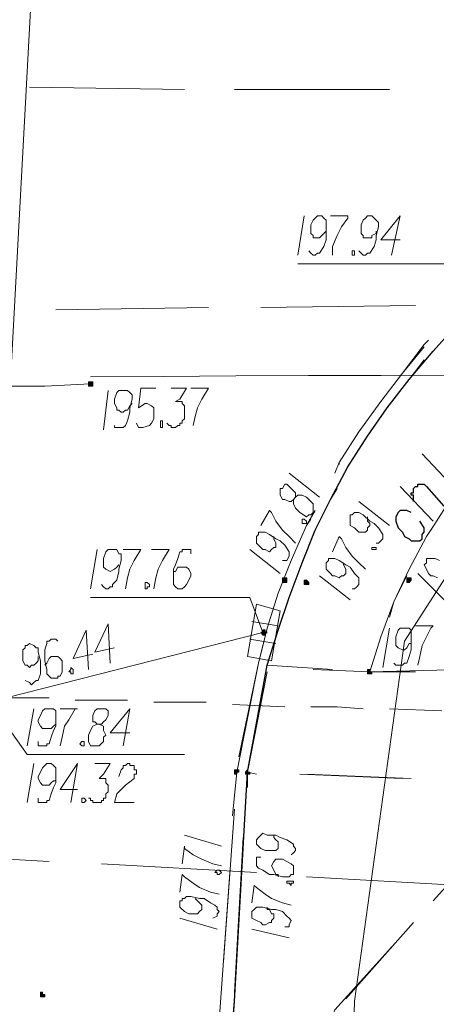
# Model space of a CAD drawing. Header units: metres. Extents: x 7431553 to 7432401, y 5544342 to 5544539.
# Tile 58 of 180: x 7432087 to 7432095, y 5544491 to 5544510. Entities that reach past the tile are written whole.
import ezdxf

# ---------------------------------------------------------------- set-up
doc = ezdxf.new("R2010")
doc.units = ezdxf.units.M
doc.header["$MEASUREMENT"] = 0
doc.layers.add('BG-PR90-PB-PZT-PZT01_2026_04_14$0$MAPA DCP', color=7, linetype='Continuous', lineweight=0)
doc.layers.add('PRIMETECH_XREF', color=7, linetype='Continuous', lineweight=5)

# ---------------------------------------------------------------- blocks, each defined once
blk = doc.blocks.new('BG-PR90-PB-PZT-PZT01_2026_04_14$0$Naddrwiną2025_v2klauzulap')
at = {"layer": 'BG-PR90-PB-PZT-PZT01_2026_04_14$0$MAPA DCP', "linetype": 'Continuous', "lineweight": 0, "transparency": 33554559}
for color, points in [(256, [(7431663.318, 5544508.764), (7431663.318, 5544508.764), (7431663.318, 5544508.764), (7431663.361, 5544508.764), (7431663.361, 5544508.764), (7431663.361, 5544508.764), (7431663.361, 5544508.806), (7431663.361, 5544508.806), (7431663.361, 5544508.806), (7431663.361, 5544508.806), (7431663.318, 5544508.848), (7431663.318, 5544508.848), (7431663.318, 5544508.848), (7431663.318, 5544508.848), (7431663.276, 5544508.848), (7431663.276, 5544508.806), (7431663.276, 5544508.806), (7431663.276, 5544508.806), (7431663.276, 5544508.806), (7431663.276, 5544508.764), (7431663.276, 5544508.764), (7431663.276, 5544508.764), (7431663.276, 5544508.764)]), (256, [(7431665.096, 5544508.002), (7431665.139, 5544508.002), (7431665.139, 5544508.002), (7431665.139, 5544508.002), (7431665.139, 5544508.002), (7431665.139, 5544508.002), (7431665.139, 5544508.044), (7431665.139, 5544508.044), (7431665.139, 5544508.044), (7431665.139, 5544508.044), (7431665.139, 5544508.086), (7431665.139, 5544508.086), (7431665.096, 5544508.086), (7431665.096, 5544508.086), (7431665.096, 5544508.086), (7431665.096, 5544508.044), (7431665.054, 5544508.044), (7431665.054, 5544508.044), (7431665.054, 5544508.044), (7431665.054, 5544508.002), (7431665.054, 5544508.002)]), (256, [(7431663.361, 5544506.774), (7431663.403, 5544506.774), (7431663.403, 5544506.774), (7431663.403, 5544506.774), (7431663.403, 5544506.774), (7431663.403, 5544506.816), (7431663.403, 5544506.816), (7431663.403, 5544506.816), (7431663.403, 5544506.816), (7431663.403, 5544506.859), (7431663.403, 5544506.859), (7431663.403, 5544506.859), (7431663.361, 5544506.859), (7431663.361, 5544506.859), (7431663.361, 5544506.859), (7431663.361, 5544506.859), (7431663.318, 5544506.816), (7431663.318, 5544506.816), (7431663.318, 5544506.816), (7431663.318, 5544506.816), (7431663.318, 5544506.774)]), (256, [(7431663.318, 5544506.351), (7431663.318, 5544506.351), (7431663.361, 5544506.351), (7431663.361, 5544506.351), (7431663.361, 5544506.351), (7431663.361, 5544506.393), (7431663.361, 5544506.393), (7431663.361, 5544506.393), (7431663.361, 5544506.393), (7431663.361, 5544506.435), (7431663.361, 5544506.435), (7431663.318, 5544506.435), (7431663.318, 5544506.435), (7431663.318, 5544506.435), (7431663.318, 5544506.435), (7431663.276, 5544506.435), (7431663.276, 5544506.393), (7431663.276, 5544506.393), (7431663.276, 5544506.393), (7431663.276, 5544506.393), (7431663.276, 5544506.351), (7431663.276, 5544506.351)]), (256, [(7431667.044, 5544505.631), (7431667.086, 5544505.631), (7431667.086, 5544505.631), (7431667.086, 5544505.631), (7431667.086, 5544505.631), (7431667.086, 5544505.673), (7431667.086, 5544505.673), (7431667.086, 5544505.673), (7431667.086, 5544505.673), (7431667.086, 5544505.716), (7431667.086, 5544505.716), (7431667.086, 5544505.716), (7431667.044, 5544505.716), (7431667.044, 5544505.716), (7431667.044, 5544505.716), (7431667.044, 5544505.716), (7431667.044, 5544505.673), (7431667.001, 5544505.673), (7431667.001, 5544505.673), (7431667.001, 5544505.673)]), (256, [(7431667.044, 5544505.419), (7431667.044, 5544505.419), (7431667.044, 5544505.419), (7431667.044, 5544505.419), (7431667.086, 5544505.419), (7431667.086, 5544505.419), (7431667.086, 5544505.462), (7431667.086, 5544505.462), (7431667.086, 5544505.462), (7431667.044, 5544505.462), (7431667.044, 5544505.504), (7431667.044, 5544505.504), (7431667.044, 5544505.504), (7431667.001, 5544505.504), (7431667.001, 5544505.504), (7431667.001, 5544505.462), (7431667.001, 5544505.462), (7431667.001, 5544505.462), (7431667.001, 5544505.462), (7431667.001, 5544505.419), (7431667.001, 5544505.419), (7431667.001, 5544505.419), (7431667.001, 5544505.419), (7431667.001, 5544505.419), (7431667.001, 5544505.419)]), (5, [(7431659.508, 5544502.583), (7431659.508, 5544502.583), (7431659.551, 5544502.583), (7431659.551, 5544502.583), (7431659.551, 5544502.625), (7431659.551, 5544502.625), (7431659.551, 5544502.625), (7431659.551, 5544502.625), (7431659.551, 5544502.668), (7431659.551, 5544502.668), (7431659.551, 5544502.668), (7431659.508, 5544502.668), (7431659.508, 5544502.668), (7431659.508, 5544502.668), (7431659.508, 5544502.668), (7431659.466, 5544502.668), (7431659.466, 5544502.668), (7431659.466, 5544502.625), (7431659.466, 5544502.625), (7431659.466, 5544502.625), (7431659.466, 5544502.625), (7431659.466, 5544502.583)]), (256, [(7431671.362, 5544501.652), (7431671.404, 5544501.652), (7431671.404, 5544501.652), (7431671.404, 5544501.652), (7431671.404, 5544501.652), (7431671.404, 5544501.652), (7431671.404, 5544501.694), (7431671.404, 5544501.694), (7431671.404, 5544501.694), (7431671.404, 5544501.694), (7431671.404, 5544501.736), (7431671.404, 5544501.736), (7431671.362, 5544501.736), (7431671.362, 5544501.736), (7431671.362, 5544501.736), (7431671.362, 5544501.694), (7431671.319, 5544501.694), (7431671.319, 5544501.694), (7431671.319, 5544501.694), (7431671.319, 5544501.652), (7431671.319, 5544501.652)])]:
    blk.add_hatch(color=color, dxfattribs=at).paths.add_polyline_path(points)
at = {"layer": 'BG-PR90-PB-PZT-PZT01_2026_04_14$0$MAPA DCP', "linetype": 'Continuous', "lineweight": 0, "true_color": 0x9a3300, "transparency": 33554559}
blk.add_hatch(color=24, dxfattribs=at).paths.add_polyline_path([(7431664.334, 5544505.927), (7431664.334, 5544505.927), (7431664.377, 5544505.97), (7431664.377, 5544505.97), (7431664.377, 5544505.97), (7431664.377, 5544505.97), (7431664.377, 5544505.97), (7431664.377, 5544506.012), (7431664.377, 5544506.012), (7431664.377, 5544506.012), (7431664.377, 5544506.012), (7431664.334, 5544506.012), (7431664.334, 5544506.054), (7431664.334, 5544506.012), (7431664.334, 5544506.012), (7431664.292, 5544506.012), (7431664.292, 5544506.012), (7431664.292, 5544506.012), (7431664.292, 5544505.97), (7431664.292, 5544505.97), (7431664.292, 5544505.97), (7431664.292, 5544505.97), (7431664.334, 5544505.97)])
at = {"layer": 'BG-PR90-PB-PZT-PZT01_2026_04_14$0$MAPA DCP', "linetype": 'Continuous', "lineweight": 25, "transparency": 33554687}
for points in [[(7431673.521, 5544505.25), (7431671.489, 5544505.419), (7431667.044, 5544505.673), (7431664.969, 5544506.054), (7431664.292, 5544506.266), (7431663.657, 5544506.478), (7431662.98, 5544506.732), (7431662.345, 5544506.986), (7431661.752, 5544507.282), (7431661.117, 5544507.621), (7431660.524, 5544508.002), (7431659.974, 5544508.383), (7431659.424, 5544508.806), (7431658.873, 5544509.272), (7431658.365, 5544509.737)], [(7431661.54, 5544509.695), (7431660.863, 5544509.06)], [(7431661.794, 5544508.891), (7431661.667, 5544508.891), (7431661.667, 5544508.848), (7431661.625, 5544508.848), (7431661.625, 5544508.891), (7431661.583, 5544508.891), (7431661.54, 5544508.891), (7431661.498, 5544508.933), (7431661.498, 5544508.975), (7431661.456, 5544508.975), (7431661.456, 5544509.018), (7431661.456, 5544509.06), (7431661.456, 5544509.102), (7431661.498, 5544509.145), (7431661.879, 5544509.483)], [(7431662.175, 5544509.272), (7431661.498, 5544508.637)], [(7431662.006, 5544508.848), (7431661.964, 5544508.764), (7431661.964, 5544508.637), (7431662.006, 5544508.594), (7431662.091, 5544508.552), (7431662.175, 5544508.552), (7431662.302, 5544508.594), (7431662.387, 5544508.679), (7431662.472, 5544508.721), (7431662.514, 5544508.806), (7431662.556, 5544508.848), (7431662.556, 5544508.933), (7431662.556, 5544509.018), (7431662.514, 5544509.06), (7431662.429, 5544509.06), (7431662.387, 5544509.102), (7431662.302, 5544509.102), (7431662.175, 5544509.018)]]:
    blk.add_lwpolyline(points, dxfattribs=at)
at = {"layer": 'BG-PR90-PB-PZT-PZT01_2026_04_14$0$MAPA DCP', "color": 1, "linetype": 'Continuous', "lineweight": 18, "transparency": 33554687}
for points in [[(7431770.083, 5544497.757), (7431763.902, 5544498.815), (7431752.811, 5544501.186), (7431737.063, 5544503.726), (7431734.989, 5544503.726), (7431705.313, 5544505.673), (7431674.537, 5544507.663), (7431671.489, 5544507.748), (7431664.504, 5544508.721), (7431660.482, 5544511.304), (7431658.831, 5544513.039), (7431657.053, 5544516.849), (7431656.249, 5544521.04), (7431658.196, 5544542.588), (7431658.873, 5544545.975), (7431662.98, 5544562.612), (7431663.276, 5544568.157), (7431664.334, 5544568.115)], [(7431658.027, 5544505.927), (7431657.984, 5544508.933)], [(7431658.069, 5544501.948), (7431658.027, 5544504.911)]]:
    blk.add_lwpolyline(points, dxfattribs=at)
at = {"layer": 'BG-PR90-PB-PZT-PZT01_2026_04_14$0$MAPA DCP', "color": 5, "linetype": 'Continuous', "lineweight": 18, "transparency": 33554687}
for points in [[(7431659.381, 5544514.055), (7431657.18, 5544509.737), (7431657.18, 5544506.647)], [(7431659.508, 5544502.625), (7431659.551, 5544501.736), (7431659.551, 5544498.815)]]:
    blk.add_lwpolyline(points, dxfattribs=at)
at = {"layer": 'BG-PR90-PB-PZT-PZT01_2026_04_14$0$MAPA DCP', "linetype": 'Continuous', "lineweight": 18, "transparency": 33554687}
for points in [[(7431668.864, 5544511.05), (7431669.076, 5544509.695), (7431669.541, 5544509.272)], [(7431662.345, 5544509.229), (7431661.879, 5544509.526), (7431661.244, 5544509.907), (7431660.694, 5544510.33)], [(7431664.969, 5544508.086), (7431665.096, 5544508.044), (7431665.054, 5544509.864)], [(7431661.286, 5544507.536), (7431661.117, 5544507.621), (7431660.524, 5544508.002), (7431659.974, 5544508.383), (7431659.424, 5544508.806), (7431658.873, 5544509.272), (7431658.831, 5544509.314)], [(7431662.218, 5544509.314), (7431662.472, 5544509.145), (7431663.107, 5544508.806), (7431663.742, 5544508.51), (7431664.038, 5544508.425)], [(7431658.662, 5544509.187), (7431658.746, 5544509.102), (7431659.297, 5544508.679), (7431659.847, 5544508.256), (7431660.44, 5544507.832), (7431661.032, 5544507.451), (7431661.075, 5544507.451)], [(7431661.244, 5544507.367), (7431661.032, 5544507.451), (7431660.44, 5544507.832), (7431659.847, 5544508.256), (7431659.297, 5544508.679), (7431658.789, 5544509.102)], [(7431659.043, 5544509.102), (7431659.424, 5544508.806), (7431659.974, 5544508.383), (7431660.524, 5544508.002), (7431660.651, 5544507.917)], [(7431665.054, 5544506.943), (7431665.096, 5544508.044), (7431665.096, 5544508.933)], [(7431671.446, 5544507.578), (7431669.965, 5544508.891)], [(7431665.096, 5544508.044), (7431664.419, 5544508.256), (7431663.742, 5544508.51), (7431663.234, 5544508.764)], [(7431667.171, 5544508.848), (7431667.086, 5544506.816)], [(7431667.086, 5544506.689), (7431667.171, 5544508.679)], [(7431670.303, 5544508.594), (7431671.658, 5544507.367), (7431671.785, 5544507.324)], [(7431653.793, 5544508.425), (7431653.793, 5544505.419)], [(7431661.54, 5544507.409), (7431661.752, 5544507.282), (7431662.345, 5544506.986), (7431662.98, 5544506.732), (7431663.318, 5544506.605)], [(7431664.292, 5544506.266), (7431664.969, 5544506.054), (7431665.054, 5544507.324)], [(7431661.964, 5544506.986), (7431662.26, 5544506.816), (7431662.937, 5544506.52), (7431663.572, 5544506.266), (7431664.25, 5544506.054), (7431664.758, 5544505.927)], [(7431667.34, 5544505.673), (7431667.044, 5544505.673), (7431664.969, 5544506.054), (7431664.292, 5544506.266), (7431663.657, 5544506.478), (7431662.98, 5544506.732), (7431662.345, 5544506.986), (7431662.175, 5544507.07)], [(7431666.747, 5544505.504), (7431664.927, 5544505.885), (7431664.25, 5544506.054), (7431663.572, 5544506.266), (7431662.937, 5544506.52), (7431662.26, 5544506.816), (7431662.133, 5544506.901)], [(7431667.044, 5544505.673), (7431665.096, 5544506.054)], [(7431664.927, 5544505.885), (7431667.044, 5544505.462), (7431667.89, 5544505.377)], [(7431667.086, 5544505.843), (7431667.044, 5544505.673)], [(7431669.033, 5544505.546), (7431667.044, 5544505.673), (7431667.044, 5544505.716)], [(7431671.319, 5544505.419), (7431668.314, 5544505.589)], [(7431672.039, 5544505.377), (7431671.489, 5544505.419), (7431670.007, 5544505.504)], [(7431670.727, 5544505.208), (7431667.763, 5544505.419)], [(7431668.906, 5544505.335), (7431671.87, 5544505.123)], [(7431653.793, 5544504.446), (7431653.751, 5544501.44)]]:
    blk.add_lwpolyline(points, dxfattribs=at)
at = {"layer": 'BG-PR90-PB-PZT-PZT01_2026_04_14$0$MAPA DCP', "linetype": 'Continuous', "lineweight": 9, "transparency": 33554687}
for points in [[(7431662.937, 5544509.399), (7431662.895, 5544509.314), (7431662.895, 5544509.272), (7431662.895, 5544509.229), (7431662.895, 5544509.187), (7431662.895, 5544509.145), (7431662.98, 5544509.145), (7431663.022, 5544509.102), (7431663.107, 5544509.145), (7431663.191, 5544509.187), (7431663.234, 5544509.229), (7431663.234, 5544509.272), (7431663.276, 5544509.356)], [(7431663.191, 5544508.975), (7431663.742, 5544509.526)], [(7431664.207, 5544508.933), (7431664.207, 5544509.272), (7431664.25, 5544509.229), (7431664.419, 5544509.145), (7431664.588, 5544509.06), (7431664.8, 5544509.018), (7431664.969, 5544508.975)], [(7431664.927, 5544508.51), (7431664.969, 5544508.552), (7431664.969, 5544508.679), (7431664.927, 5544508.721), (7431664.927, 5544508.764), (7431664.8, 5544508.806), (7431664.673, 5544508.848), (7431664.588, 5544508.848), (7431664.419, 5544508.848), (7431664.334, 5544508.848), (7431664.292, 5544508.848), (7431664.25, 5544508.806), (7431664.25, 5544508.764), (7431664.25, 5544508.679), (7431664.25, 5544508.637), (7431664.292, 5544508.594), (7431664.419, 5544508.552), (7431664.461, 5544508.552), (7431664.504, 5544508.552), (7431664.588, 5544508.552), (7431664.631, 5544508.594), (7431664.673, 5544508.679), (7431664.673, 5544508.721), (7431664.631, 5544508.764), (7431664.546, 5544508.806), (7431664.546, 5544508.848), (7431664.504, 5544508.848)], [(7431661.794, 5544507.832), (7431662.26, 5544508.425)], [(7431664.25, 5544508.425), (7431665.012, 5544508.298)], [(7431662.599, 5544508.171), (7431662.599, 5544508.213), (7431662.556, 5544508.256), (7431662.514, 5544508.298), (7431662.472, 5544508.298), (7431662.429, 5544508.298), (7431662.302, 5544508.213), (7431662.218, 5544508.129), (7431662.175, 5544508.044), (7431662.048, 5544507.917), (7431662.006, 5544507.832), (7431662.006, 5544507.79), (7431662.006, 5544507.748), (7431662.048, 5544507.705), (7431662.048, 5544507.663), (7431662.091, 5544507.663), (7431662.133, 5544507.663), (7431662.175, 5544507.663), (7431662.26, 5544507.663), (7431662.302, 5544507.748), (7431662.345, 5544507.79), (7431662.387, 5544507.832), (7431662.387, 5544507.917), (7431662.387, 5544507.959), (7431662.345, 5544508.002), (7431662.302, 5544508.002), (7431662.26, 5544508.044), (7431662.218, 5544508.044), (7431662.175, 5544508.002), (7431662.133, 5544508.002), (7431662.091, 5544508.002)], [(7431662.768, 5544507.324), (7431662.472, 5544507.451), (7431662.514, 5544507.494), (7431662.683, 5544507.578), (7431662.853, 5544507.705), (7431662.98, 5544507.832), (7431663.107, 5544507.959)], [(7431663.488, 5544507.705), (7431663.488, 5544507.748), (7431663.445, 5544507.79), (7431663.403, 5544507.832), (7431663.361, 5544507.832), (7431663.318, 5544507.832), (7431663.276, 5544507.832), (7431663.191, 5544507.748), (7431663.064, 5544507.663), (7431663.022, 5544507.578), (7431662.937, 5544507.451), (7431662.895, 5544507.367), (7431662.895, 5544507.324), (7431662.895, 5544507.282), (7431662.895, 5544507.24), (7431662.937, 5544507.24), (7431662.98, 5544507.197), (7431663.022, 5544507.197), (7431663.064, 5544507.197), (7431663.107, 5544507.197), (7431663.191, 5544507.282), (7431663.234, 5544507.324), (7431663.234, 5544507.367), (7431663.276, 5544507.451), (7431663.234, 5544507.494), (7431663.234, 5544507.536), (7431663.191, 5544507.578), (7431663.149, 5544507.578), (7431663.107, 5544507.578), (7431663.022, 5544507.536), (7431662.98, 5544507.536)], [(7431663.234, 5544507.07), (7431663.699, 5544507.663)], [(7431661.244, 5544506.478), (7431661.71, 5544507.07)], [(7431661.752, 5544506.562), (7431661.71, 5544506.605), (7431661.625, 5544506.605), (7431661.583, 5544506.562), (7431661.498, 5544506.478), (7431661.456, 5544506.435), (7431661.456, 5544506.393), (7431661.54, 5544506.351), (7431661.54, 5544506.308), (7431661.625, 5544506.308), (7431661.667, 5544506.308), (7431661.752, 5544506.351), (7431661.752, 5544506.393), (7431661.794, 5544506.478), (7431661.794, 5544506.52), (7431661.752, 5544506.562), (7431661.837, 5544506.562), (7431661.921, 5544506.605), (7431662.006, 5544506.689), (7431662.091, 5544506.816), (7431662.048, 5544506.859), (7431662.048, 5544506.901), (7431662.006, 5544506.943), (7431661.921, 5544506.943), (7431661.837, 5544506.943), (7431661.752, 5544506.859), (7431661.71, 5544506.816), (7431661.667, 5544506.732), (7431661.667, 5544506.647), (7431661.71, 5544506.605)], [(7431662.26, 5544505.927), (7431661.964, 5544506.097), (7431662.006, 5544506.139), (7431662.175, 5544506.224), (7431662.345, 5544506.351), (7431662.472, 5544506.478), (7431662.599, 5544506.605)], [(7431668.652, 5544506.52), (7431668.61, 5544506.562), (7431668.568, 5544506.605), (7431668.525, 5544506.605), (7431668.483, 5544506.562), (7431668.441, 5544506.562), (7431668.356, 5544506.435), (7431668.314, 5544506.308), (7431668.271, 5544506.224), (7431668.271, 5544506.054), (7431668.229, 5544505.97), (7431668.271, 5544505.927), (7431668.314, 5544505.885), (7431668.356, 5544505.843), (7431668.398, 5544505.843), (7431668.441, 5544505.843), (7431668.483, 5544505.885), (7431668.525, 5544505.927), (7431668.568, 5544506.012), (7431668.568, 5544506.054), (7431668.568, 5544506.097), (7431668.568, 5544506.181), (7431668.568, 5544506.224), (7431668.525, 5544506.266), (7431668.483, 5544506.266), (7431668.441, 5544506.266), (7431668.398, 5544506.266), (7431668.356, 5544506.224), (7431668.314, 5544506.181), (7431668.271, 5544506.181), (7431668.271, 5544506.139)], [(7431662.937, 5544506.351), (7431662.937, 5544506.435), (7431662.853, 5544506.478), (7431662.768, 5544506.478), (7431662.641, 5544506.393), (7431662.556, 5544506.308), (7431662.514, 5544506.224), (7431662.429, 5544506.097), (7431662.387, 5544506.012), (7431662.387, 5544505.97), (7431662.387, 5544505.927), (7431662.387, 5544505.885), (7431662.429, 5544505.885), (7431662.472, 5544505.843), (7431662.514, 5544505.843), (7431662.556, 5544505.843), (7431662.599, 5544505.843), (7431662.683, 5544505.927), (7431662.726, 5544505.97), (7431662.726, 5544506.012), (7431662.768, 5544506.097), (7431662.726, 5544506.139), (7431662.683, 5544506.181), (7431662.683, 5544506.224), (7431662.599, 5544506.224), (7431662.514, 5544506.181), (7431662.472, 5544506.181)], [(7431668.695, 5544505.927), (7431668.695, 5544505.843), (7431668.864, 5544505.843), (7431668.906, 5544505.885), (7431668.949, 5544505.97), (7431669.033, 5544506.097), (7431669.033, 5544506.181), (7431669.076, 5544506.351), (7431669.076, 5544506.435), (7431669.076, 5544506.478), (7431669.033, 5544506.52), (7431669.033, 5544506.562), (7431668.991, 5544506.562), (7431668.906, 5544506.562), (7431668.864, 5544506.562), (7431668.822, 5544506.52), (7431668.779, 5544506.435), (7431668.737, 5544506.351), (7431668.737, 5544506.308), (7431668.737, 5544506.224), (7431668.779, 5544506.181), (7431668.864, 5544506.139), (7431668.949, 5544506.181), (7431669.033, 5544506.224), (7431669.033, 5544506.266), (7431669.076, 5544506.266)], [(7431669.584, 5544505.758), (7431669.245, 5544505.8), (7431669.287, 5544505.843), (7431669.414, 5544506.012), (7431669.499, 5544506.139), (7431669.584, 5544506.351), (7431669.626, 5544506.52)], [(7431670.049, 5544506.393), (7431670.049, 5544506.478), (7431670.007, 5544506.478), (7431669.922, 5544506.52), (7431669.88, 5544506.478), (7431669.838, 5544506.435), (7431669.753, 5544506.351), (7431669.711, 5544506.224), (7431669.711, 5544506.139), (7431669.668, 5544505.97), (7431669.668, 5544505.885), (7431669.668, 5544505.843), (7431669.711, 5544505.8), (7431669.753, 5544505.758), (7431669.795, 5544505.758), (7431669.838, 5544505.758), (7431669.88, 5544505.758), (7431669.922, 5544505.843), (7431669.965, 5544505.927), (7431670.007, 5544505.97), (7431670.007, 5544506.012), (7431669.965, 5544506.097), (7431669.965, 5544506.139), (7431669.922, 5544506.139), (7431669.88, 5544506.181), (7431669.838, 5544506.181), (7431669.795, 5544506.181), (7431669.795, 5544506.139), (7431669.711, 5544506.097), (7431669.711, 5544506.054), (7431669.668, 5544506.054)], [(7431670.092, 5544505.758), (7431670.261, 5544506.478)], [(7431662.726, 5544505.716), (7431663.191, 5544506.308)], [(7431668.271, 5544504.446), (7431668.483, 5544505.165)], [(7431668.822, 5544504.403), (7431668.483, 5544504.446), (7431668.525, 5544504.446), (7431668.652, 5544504.615), (7431668.737, 5544504.784), (7431668.822, 5544504.996), (7431668.864, 5544505.165)], [(7431669.372, 5544504.361), (7431669.033, 5544504.403), (7431669.076, 5544504.446), (7431669.203, 5544504.615), (7431669.287, 5544504.742), (7431669.372, 5544504.954), (7431669.414, 5544505.123)], [(7431669.88, 5544504.996), (7431669.838, 5544505.081), (7431669.795, 5544505.081), (7431669.753, 5544505.123), (7431669.711, 5544505.081), (7431669.668, 5544505.081), (7431669.626, 5544505.038), (7431669.584, 5544504.954), (7431669.499, 5544504.827), (7431669.499, 5544504.742), (7431669.457, 5544504.573), (7431669.457, 5544504.488), (7431669.499, 5544504.446), (7431669.499, 5544504.403), (7431669.541, 5544504.403), (7431669.541, 5544504.361), (7431669.626, 5544504.361), (7431669.668, 5544504.361), (7431669.753, 5544504.446), (7431669.795, 5544504.53), (7431669.795, 5544504.573), (7431669.795, 5544504.615), (7431669.795, 5544504.7), (7431669.753, 5544504.742), (7431669.711, 5544504.784), (7431669.668, 5544504.784), (7431669.626, 5544504.784), (7431669.584, 5544504.742), (7431669.541, 5544504.7), (7431669.499, 5544504.657)], [(7431669.88, 5544504.361), (7431670.092, 5544505.081)]]:
    blk.add_lwpolyline(points, dxfattribs=at)
at = {"layer": 'BG-PR90-PB-PZT-PZT01_2026_04_14$0$MAPA DCP', "color": 30, "linetype": 'Continuous', "lineweight": 18, "true_color": 0xff6500, "transparency": 33554687}
for points in [[(7431669.076, 5544506.816), (7431669.245, 5544509.822)], [(7431668.822, 5544502.837), (7431668.991, 5544505.843)], [(7431668.61, 5544498.815), (7431668.779, 5544501.821)]]:
    blk.add_lwpolyline(points, dxfattribs=at)
at = {"layer": 'BG-PR90-PB-PZT-PZT01_2026_04_14$0$MAPA DCP', "color": 4, "linetype": 'Continuous', "lineweight": 18, "transparency": 33554687}
for points in [[(7431665.816, 5544508.425), (7431665.858, 5544509.441)], [(7431665.774, 5544506.901), (7431665.774, 5544507.409), (7431665.816, 5544507.917)], [(7431665.731, 5544505.377), (7431665.774, 5544506.393)], [(7431665.689, 5544503.853), (7431665.689, 5544504.361), (7431665.689, 5544504.869)], [(7431665.647, 5544502.329), (7431665.647, 5544503.345)], [(7431665.604, 5544500.805), (7431665.604, 5544501.313), (7431665.604, 5544501.821)]]:
    blk.add_lwpolyline(points, dxfattribs=at)
at = {"layer": 'BG-PR90-PB-PZT-PZT01_2026_04_14$0$MAPA DCP', "linetype": 'Continuous', "lineweight": 0, "transparency": 33554687}
for points in [[(7431663.318, 5544508.764), (7431663.318, 5544508.764), (7431663.318, 5544508.764), (7431663.361, 5544508.764), (7431663.361, 5544508.764), (7431663.361, 5544508.764), (7431663.361, 5544508.806), (7431663.361, 5544508.806), (7431663.361, 5544508.806), (7431663.361, 5544508.806), (7431663.318, 5544508.848), (7431663.318, 5544508.848), (7431663.318, 5544508.848), (7431663.318, 5544508.848), (7431663.276, 5544508.848), (7431663.276, 5544508.806), (7431663.276, 5544508.806), (7431663.276, 5544508.806), (7431663.276, 5544508.806), (7431663.276, 5544508.764), (7431663.276, 5544508.764), (7431663.276, 5544508.764), (7431663.276, 5544508.764)], [(7431665.096, 5544508.002), (7431665.139, 5544508.002), (7431665.139, 5544508.002), (7431665.139, 5544508.002), (7431665.139, 5544508.002), (7431665.139, 5544508.002), (7431665.139, 5544508.044), (7431665.139, 5544508.044), (7431665.139, 5544508.044), (7431665.139, 5544508.044), (7431665.139, 5544508.086), (7431665.139, 5544508.086), (7431665.096, 5544508.086), (7431665.096, 5544508.086), (7431665.096, 5544508.086), (7431665.096, 5544508.044), (7431665.054, 5544508.044), (7431665.054, 5544508.044), (7431665.054, 5544508.044), (7431665.054, 5544508.002), (7431665.054, 5544508.002), (7431665.096, 5544508.002), (7431665.096, 5544508.002)], [(7431663.361, 5544506.774), (7431663.403, 5544506.774), (7431663.403, 5544506.774), (7431663.403, 5544506.774), (7431663.403, 5544506.774), (7431663.403, 5544506.816), (7431663.403, 5544506.816), (7431663.403, 5544506.816), (7431663.403, 5544506.816), (7431663.403, 5544506.859), (7431663.403, 5544506.859), (7431663.403, 5544506.859), (7431663.361, 5544506.859), (7431663.361, 5544506.859), (7431663.361, 5544506.859), (7431663.361, 5544506.859), (7431663.318, 5544506.816), (7431663.318, 5544506.816), (7431663.318, 5544506.816), (7431663.318, 5544506.816), (7431663.318, 5544506.774), (7431663.361, 5544506.774), (7431663.361, 5544506.774)], [(7431663.318, 5544506.351), (7431663.318, 5544506.351), (7431663.361, 5544506.351), (7431663.361, 5544506.351), (7431663.361, 5544506.351), (7431663.361, 5544506.393), (7431663.361, 5544506.393), (7431663.361, 5544506.393), (7431663.361, 5544506.393), (7431663.361, 5544506.435), (7431663.361, 5544506.435), (7431663.318, 5544506.435), (7431663.318, 5544506.435), (7431663.318, 5544506.435), (7431663.318, 5544506.435), (7431663.276, 5544506.435), (7431663.276, 5544506.393), (7431663.276, 5544506.393), (7431663.276, 5544506.393), (7431663.276, 5544506.393), (7431663.276, 5544506.351), (7431663.276, 5544506.351), (7431663.318, 5544506.351)], [(7431667.044, 5544505.631), (7431667.086, 5544505.631), (7431667.086, 5544505.631), (7431667.086, 5544505.631), (7431667.086, 5544505.631), (7431667.086, 5544505.673), (7431667.086, 5544505.673), (7431667.086, 5544505.673), (7431667.086, 5544505.673), (7431667.086, 5544505.716), (7431667.086, 5544505.716), (7431667.086, 5544505.716), (7431667.044, 5544505.716), (7431667.044, 5544505.716), (7431667.044, 5544505.716), (7431667.044, 5544505.716), (7431667.044, 5544505.673), (7431667.001, 5544505.673), (7431667.001, 5544505.673), (7431667.001, 5544505.673), (7431667.044, 5544505.631), (7431667.044, 5544505.631), (7431667.044, 5544505.631)], [(7431667.044, 5544505.419), (7431667.044, 5544505.419), (7431667.044, 5544505.419), (7431667.044, 5544505.419), (7431667.086, 5544505.419), (7431667.086, 5544505.419), (7431667.086, 5544505.462), (7431667.086, 5544505.462), (7431667.086, 5544505.462), (7431667.044, 5544505.462), (7431667.044, 5544505.504), (7431667.044, 5544505.504), (7431667.044, 5544505.504), (7431667.001, 5544505.504), (7431667.001, 5544505.504), (7431667.001, 5544505.462), (7431667.001, 5544505.462), (7431667.001, 5544505.462), (7431667.001, 5544505.462), (7431667.001, 5544505.419), (7431667.001, 5544505.419), (7431667.001, 5544505.419), (7431667.001, 5544505.419), (7431667.001, 5544505.419)], [(7431671.362, 5544501.652), (7431671.404, 5544501.652), (7431671.404, 5544501.652), (7431671.404, 5544501.652), (7431671.404, 5544501.652), (7431671.404, 5544501.652), (7431671.404, 5544501.694), (7431671.404, 5544501.694), (7431671.404, 5544501.694), (7431671.404, 5544501.694), (7431671.404, 5544501.736), (7431671.404, 5544501.736), (7431671.362, 5544501.736), (7431671.362, 5544501.736), (7431671.362, 5544501.736), (7431671.362, 5544501.694), (7431671.319, 5544501.694), (7431671.319, 5544501.694), (7431671.319, 5544501.694), (7431671.319, 5544501.652), (7431671.319, 5544501.652), (7431671.362, 5544501.652), (7431671.362, 5544501.652)]]:
    blk.add_lwpolyline(points, close=True, dxfattribs=at)
at = {"layer": 'BG-PR90-PB-PZT-PZT01_2026_04_14$0$MAPA DCP', "color": 5, "linetype": 'Continuous', "lineweight": 9, "transparency": 33554687}
for points in [[(7431656.714, 5544508.637), (7431656.714, 5544508.256), (7431656.249, 5544508.637), (7431657.011, 5544508.467)], [(7431656.926, 5544507.832), (7431656.968, 5544507.875), (7431657.011, 5544507.917), (7431657.011, 5544507.959), (7431656.968, 5544508.002), (7431656.968, 5544508.044), (7431656.841, 5544508.129), (7431656.714, 5544508.171), (7431656.63, 5544508.171), (7431656.46, 5544508.213), (7431656.376, 5544508.213), (7431656.333, 5544508.171), (7431656.291, 5544508.129), (7431656.249, 5544508.086), (7431656.249, 5544508.044), (7431656.249, 5544508.002), (7431656.291, 5544507.959), (7431656.333, 5544507.917), (7431656.418, 5544507.875), (7431656.46, 5544507.875), (7431656.545, 5544507.875), (7431656.587, 5544507.875), (7431656.63, 5544507.917), (7431656.672, 5544507.917), (7431656.672, 5544508.002), (7431656.672, 5544508.044), (7431656.672, 5544508.086), (7431656.63, 5544508.086), (7431656.587, 5544508.171), (7431656.545, 5544508.171)], [(7431656.249, 5544507.282), (7431656.249, 5544507.621), (7431656.291, 5544507.621), (7431656.46, 5544507.494), (7431656.63, 5544507.409), (7431656.841, 5544507.324), (7431657.011, 5544507.324)], [(7431656.926, 5544506.859), (7431656.968, 5544506.901), (7431657.011, 5544506.943), (7431657.011, 5544506.986), (7431656.968, 5544507.028), (7431656.968, 5544507.07), (7431656.841, 5544507.155), (7431656.714, 5544507.197), (7431656.63, 5544507.197), (7431656.46, 5544507.197), (7431656.376, 5544507.197), (7431656.333, 5544507.197), (7431656.291, 5544507.155), (7431656.249, 5544507.113), (7431656.249, 5544507.07), (7431656.249, 5544507.028), (7431656.291, 5544506.986), (7431656.333, 5544506.943), (7431656.418, 5544506.901), (7431656.46, 5544506.901), (7431656.545, 5544506.901), (7431656.587, 5544506.901), (7431656.63, 5544506.943), (7431656.672, 5544506.943), (7431656.672, 5544506.986), (7431656.672, 5544507.028), (7431656.672, 5544507.07), (7431656.63, 5544507.113), (7431656.587, 5544507.155), (7431656.545, 5544507.197)], [(7431656.249, 5544506.774), (7431657.011, 5544506.647)], [(7431659.593, 5544504.573), (7431659.593, 5544504.911), (7431659.805, 5544504.784), (7431659.974, 5544504.7), (7431660.143, 5544504.657), (7431660.313, 5544504.615)], [(7431659.593, 5544504.192), (7431659.593, 5544504.488), (7431659.805, 5544504.361), (7431659.847, 5544504.276), (7431659.847, 5544504.361), (7431659.847, 5544504.403), (7431659.889, 5544504.403), (7431659.932, 5544504.446), (7431659.974, 5544504.446), (7431660.016, 5544504.446), (7431660.059, 5544504.446), (7431660.101, 5544504.446), (7431660.143, 5544504.446), (7431660.186, 5544504.446), (7431660.228, 5544504.403), (7431660.27, 5544504.403), (7431660.27, 5544504.361), (7431660.313, 5544504.361), (7431660.313, 5544504.319), (7431660.355, 5544504.276), (7431660.355, 5544504.234), (7431660.355, 5544504.192), (7431660.313, 5544504.192), (7431660.313, 5544504.149), (7431660.27, 5544504.107)], [(7431659.593, 5544503.895), (7431659.593, 5544503.599), (7431659.974, 5544503.557), (7431659.889, 5544503.684), (7431659.889, 5544503.726), (7431659.932, 5544503.811), (7431659.974, 5544503.853), (7431660.101, 5544503.853), (7431660.186, 5544503.853), (7431660.27, 5544503.811), (7431660.313, 5544503.768), (7431660.355, 5544503.641), (7431660.355, 5544503.557), (7431660.27, 5544503.514)], [(7431660.313, 5544503.091), (7431660.355, 5544503.091), (7431660.355, 5544503.26), (7431660.313, 5544503.303), (7431660.228, 5544503.345), (7431660.059, 5544503.387), (7431659.974, 5544503.387), (7431659.805, 5544503.43), (7431659.72, 5544503.43), (7431659.678, 5544503.387), (7431659.635, 5544503.345), (7431659.635, 5544503.303), (7431659.635, 5544503.26), (7431659.635, 5544503.218), (7431659.635, 5544503.176), (7431659.678, 5544503.133), (7431659.805, 5544503.091), (7431659.847, 5544503.091), (7431659.889, 5544503.091), (7431659.974, 5544503.133), (7431660.016, 5544503.133), (7431660.016, 5544503.176), (7431660.059, 5544503.218), (7431660.059, 5544503.26), (7431660.016, 5544503.303), (7431660.016, 5544503.345), (7431659.932, 5544503.387), (7431659.889, 5544503.43)], [(7431659.635, 5544502.964), (7431660.397, 5544502.879)]]:
    blk.add_lwpolyline(points, dxfattribs=at)
at = {"layer": 'BG-PR90-PB-PZT-PZT01_2026_04_14$0$MAPA DCP', "linetype": 'Continuous', "lineweight": 9, "transparency": 33554687}
for points in [[(7431662.683, 5544508.086), (7431662.683, 5544508.171), (7431662.726, 5544508.171), (7431662.726, 5544508.086)], [(7431662.175, 5544506.732), (7431662.133, 5544506.732), (7431662.133, 5544506.774), (7431662.175, 5544506.816), (7431662.218, 5544506.816), (7431662.218, 5544506.774), (7431662.218, 5544506.732)], [(7431669.203, 5544506.435), (7431669.16, 5544506.435), (7431669.16, 5544506.562), (7431669.203, 5544506.562), (7431669.203, 5544506.52), (7431669.245, 5544506.52), (7431669.203, 5544506.478)], [(7431668.991, 5544505.038), (7431668.949, 5544505.081), (7431668.949, 5544505.123), (7431668.991, 5544505.165), (7431669.033, 5544505.123), (7431669.033, 5544505.081), (7431668.991, 5544505.081)]]:
    blk.add_lwpolyline(points, close=True, dxfattribs=at)
at = {"layer": 'BG-PR90-PB-PZT-PZT01_2026_04_14$0$MAPA DCP', "color": 5, "linetype": 'Continuous', "lineweight": 9, "transparency": 33554687}
for points in [[(7431656.926, 5544507.705), (7431656.926, 5544507.748), (7431657.011, 5544507.748), (7431657.011, 5544507.705), (7431656.968, 5544507.705)], [(7431660.228, 5544503.98), (7431660.228, 5544504.022), (7431660.355, 5544504.022), (7431660.355, 5544503.98), (7431660.313, 5544503.98), (7431660.27, 5544503.98)]]:
    blk.add_lwpolyline(points, close=True, dxfattribs=at)
at = {"layer": 'BG-PR90-PB-PZT-PZT01_2026_04_14$0$MAPA DCP', "color": 24, "linetype": 'Continuous', "lineweight": 18, "true_color": 0x9a3300, "transparency": 33554687}
for points in [[(7431634.701, 5544506.224), (7431638.215, 5544503.176), (7431639.273, 5544502.16), (7431665.816, 5544500.72), (7431691.512, 5544499.154), (7431734.311, 5544494.794), (7431770.083, 5544492.254)], [(7431664.207, 5544506.266), (7431664.123, 5544505.758)], [(7431664.546, 5544506.224), (7431664.461, 5544505.716)], [(7431664.334, 5544505.97), (7431663.657, 5544505.716), (7431663.657, 5544502.625)], [(7431664.334, 5544505.97), (7431665.774, 5544500.297)], [(7431665.816, 5544500.763), (7431666.705, 5544501.398), (7431666.705, 5544504.446)]]:
    blk.add_lwpolyline(points, dxfattribs=at)
blk.add_lwpolyline([(7431663.911, 5544506.308), (7431664.885, 5544506.139), (7431664.8, 5544505.673), (7431663.784, 5544505.843)], close=True, dxfattribs=at)
at = {"layer": 'BG-PR90-PB-PZT-PZT01_2026_04_14$0$MAPA DCP', "color": 24, "linetype": 'Continuous', "lineweight": -3, "true_color": 0x9a3300, "transparency": 33554687}
blk.add_lwpolyline([(7431664.334, 5544505.927), (7431664.334, 5544505.927), (7431664.377, 5544505.97), (7431664.377, 5544505.97), (7431664.377, 5544505.97), (7431664.377, 5544505.97), (7431664.377, 5544505.97), (7431664.377, 5544506.012), (7431664.377, 5544506.012), (7431664.377, 5544506.012), (7431664.377, 5544506.012), (7431664.334, 5544506.012), (7431664.334, 5544506.054), (7431664.334, 5544506.012), (7431664.334, 5544506.012), (7431664.292, 5544506.012), (7431664.292, 5544506.012), (7431664.292, 5544506.012), (7431664.292, 5544505.97), (7431664.292, 5544505.97), (7431664.292, 5544505.97), (7431664.292, 5544505.97), (7431664.334, 5544505.97)], close=True, dxfattribs=at)
at = {"layer": 'BG-PR90-PB-PZT-PZT01_2026_04_14$0$MAPA DCP', "color": 24, "linetype": 'Continuous', "lineweight": 0, "true_color": 0x9a3300, "transparency": 33554687}
blk.add_lwpolyline([(7431664.334, 5544505.927), (7431664.334, 5544505.927), (7431664.377, 5544505.97), (7431664.377, 5544505.97), (7431664.377, 5544505.97), (7431664.377, 5544505.97), (7431664.377, 5544505.97), (7431664.377, 5544506.012), (7431664.377, 5544506.012), (7431664.377, 5544506.012), (7431664.377, 5544506.012), (7431664.334, 5544506.012), (7431664.334, 5544506.054), (7431664.334, 5544506.012), (7431664.334, 5544506.012), (7431664.292, 5544506.012), (7431664.292, 5544506.012), (7431664.292, 5544506.012), (7431664.292, 5544505.97), (7431664.292, 5544505.97), (7431664.292, 5544505.97), (7431664.292, 5544505.97), (7431664.334, 5544505.97)], close=True, dxfattribs=at)
at = {"layer": 'BG-PR90-PB-PZT-PZT01_2026_04_14$0$MAPA DCP', "color": 24, "linetype": 'Continuous', "lineweight": 0, "true_color": 0x9a3300, "transparency": 33554495}
blk.add_lwpolyline([(7431664.334, 5544506.054), (7431664.334, 5544506.012)], dxfattribs=at)
at = {"layer": 'BG-PR90-PB-PZT-PZT01_2026_04_14$0$MAPA DCP', "color": 24, "linetype": 'Continuous', "lineweight": 9, "true_color": 0x9a3300, "transparency": 33554687}
for points in [[(7431662.81, 5544504.573), (7431662.726, 5544504.573), (7431662.726, 5544504.403), (7431662.768, 5544504.403), (7431662.768, 5544504.361), (7431662.895, 5544504.319), (7431663.022, 5544504.276), (7431663.107, 5544504.234), (7431663.276, 5544504.234), (7431663.361, 5544504.234), (7431663.403, 5544504.234), (7431663.445, 5544504.276), (7431663.488, 5544504.319), (7431663.488, 5544504.403), (7431663.445, 5544504.446), (7431663.403, 5544504.488), (7431663.318, 5544504.53), (7431663.234, 5544504.573), (7431663.191, 5544504.573), (7431663.107, 5544504.53), (7431663.064, 5544504.488), (7431663.064, 5544504.446), (7431663.064, 5544504.403), (7431663.064, 5544504.361), (7431663.064, 5544504.319), (7431663.149, 5544504.276), (7431663.149, 5544504.234), (7431663.191, 5544504.234)], [(7431662.726, 5544503.811), (7431662.726, 5544504.149), (7431662.937, 5544504.022), (7431663.107, 5544503.938), (7431663.276, 5544503.895), (7431663.488, 5544503.853)], [(7431662.726, 5544503.26), (7431662.726, 5544503.599), (7431662.937, 5544503.472), (7431663.107, 5544503.387), (7431663.276, 5544503.345), (7431663.488, 5544503.303)], [(7431666.282, 5544503.387), (7431666.282, 5544503.006), (7431665.816, 5544503.387), (7431666.536, 5544503.26)], [(7431667.128, 5544503.176), (7431667.001, 5544503.218), (7431666.959, 5544503.26), (7431666.917, 5544503.26), (7431666.917, 5544503.303), (7431666.874, 5544503.345), (7431666.874, 5544503.387), (7431666.917, 5544503.387), (7431666.917, 5544503.43), (7431666.917, 5544503.472), (7431666.959, 5544503.472), (7431667.001, 5544503.472), (7431667.001, 5544503.514), (7431667.044, 5544503.514), (7431667.086, 5544503.514), (7431667.086, 5544503.472), (7431667.128, 5544503.472), (7431667.171, 5544503.472), (7431667.298, 5544503.303), (7431667.467, 5544503.133), (7431667.636, 5544503.091), (7431667.636, 5544503.472)], [(7431663.403, 5544502.837), (7431663.445, 5544502.879), (7431663.488, 5544502.922), (7431663.488, 5544502.964), (7431663.445, 5544503.006), (7431663.445, 5544503.049), (7431663.403, 5544503.049), (7431663.318, 5544503.133), (7431663.149, 5544503.176), (7431663.107, 5544503.176), (7431662.937, 5544503.218), (7431662.81, 5544503.218), (7431662.81, 5544503.176), (7431662.726, 5544503.133), (7431662.726, 5544503.091), (7431662.726, 5544503.049), (7431662.726, 5544503.006), (7431662.726, 5544502.964), (7431662.768, 5544502.922), (7431662.895, 5544502.879), (7431662.937, 5544502.879), (7431662.98, 5544502.879), (7431663.064, 5544502.879), (7431663.107, 5544502.922), (7431663.149, 5544503.006), (7431663.107, 5544503.091), (7431663.064, 5544503.133), (7431663.022, 5544503.176)], [(7431664.631, 5544503.091), (7431664.715, 5544502.71), (7431664.165, 5544502.964), (7431664.927, 5544503.006)], [(7431666.874, 5544502.71), (7431666.874, 5544503.006), (7431667.086, 5544502.879), (7431667.171, 5544502.795), (7431667.171, 5544502.879), (7431667.171, 5544502.922), (7431667.213, 5544502.922), (7431667.255, 5544502.922), (7431667.298, 5544502.964), (7431667.34, 5544502.964), (7431667.382, 5544502.964), (7431667.425, 5544502.964), (7431667.467, 5544502.922), (7431667.509, 5544502.922), (7431667.552, 5544502.922), (7431667.552, 5544502.879), (7431667.594, 5544502.879), (7431667.594, 5544502.837), (7431667.636, 5544502.837), (7431667.636, 5544502.795), (7431667.636, 5544502.752), (7431667.636, 5544502.71), (7431667.636, 5544502.668), (7431667.594, 5544502.668), (7431667.594, 5544502.625), (7431667.552, 5544502.625), (7431667.552, 5544502.583)], [(7431666.112, 5544502.752), (7431666.112, 5544502.837), (7431666.07, 5544502.879), (7431666.028, 5544502.922), (7431665.943, 5544502.964), (7431665.858, 5544502.964), (7431665.816, 5544502.922), (7431665.816, 5544502.879), (7431665.816, 5544502.837), (7431665.816, 5544502.752), (7431665.858, 5544502.71), (7431665.943, 5544502.668), (7431666.07, 5544502.668), (7431666.07, 5544502.71), (7431666.112, 5544502.752), (7431666.155, 5544502.668), (7431666.239, 5544502.625), (7431666.324, 5544502.583), (7431666.366, 5544502.583), (7431666.451, 5544502.583), (7431666.536, 5544502.625), (7431666.536, 5544502.668), (7431666.536, 5544502.71), (7431666.536, 5544502.795), (7431666.451, 5544502.879), (7431666.366, 5544502.879), (7431666.324, 5544502.922), (7431666.239, 5544502.879), (7431666.155, 5544502.879), (7431666.112, 5544502.795)], [(7431662.726, 5544502.752), (7431663.488, 5544502.625)], [(7431664.758, 5544502.668), (7431664.842, 5544502.287), (7431664.292, 5544502.541), (7431665.054, 5544502.583)], [(7431665.816, 5544502.033), (7431665.816, 5544502.371), (7431665.816, 5544502.329), (7431666.028, 5544502.202), (7431666.155, 5544502.117), (7431666.366, 5544502.075), (7431666.536, 5544502.033)], [(7431667.382, 5544502.371), (7431667.382, 5544502.033), (7431666.874, 5544502.371), (7431667.636, 5544502.244)], [(7431664.504, 5544501.99), (7431664.461, 5544501.948), (7431664.461, 5544501.863), (7431664.504, 5544501.821), (7431664.504, 5544501.779), (7431664.546, 5544501.779), (7431664.673, 5544501.736), (7431664.8, 5544501.736), (7431664.885, 5544501.736), (7431665.054, 5544501.779), (7431665.139, 5544501.779), (7431665.181, 5544501.821), (7431665.223, 5544501.863), (7431665.223, 5544501.906), (7431665.223, 5544501.99), (7431665.181, 5544501.99), (7431665.181, 5544502.033), (7431665.096, 5544502.075), (7431665.012, 5544502.075), (7431664.927, 5544502.075), (7431664.885, 5544502.075), (7431664.842, 5544502.033), (7431664.8, 5544501.99), (7431664.8, 5544501.948), (7431664.8, 5544501.906), (7431664.8, 5544501.863), (7431664.842, 5544501.821), (7431664.927, 5544501.779), (7431664.969, 5544501.736)], [(7431666.451, 5544501.609), (7431666.536, 5544501.609), (7431666.536, 5544501.779), (7431666.493, 5544501.779), (7431666.493, 5544501.821), (7431666.366, 5544501.863), (7431666.239, 5544501.906), (7431666.155, 5544501.948), (7431665.985, 5544501.948), (7431665.901, 5544501.948), (7431665.858, 5544501.948), (7431665.816, 5544501.906), (7431665.816, 5544501.863), (7431665.816, 5544501.779), (7431665.816, 5544501.736), (7431665.858, 5544501.694), (7431665.943, 5544501.652), (7431666.028, 5544501.609), (7431666.07, 5544501.609), (7431666.155, 5544501.652), (7431666.197, 5544501.694), (7431666.197, 5544501.736), (7431666.197, 5544501.779), (7431666.197, 5544501.821), (7431666.197, 5544501.863), (7431666.155, 5544501.906), (7431666.112, 5544501.948), (7431666.07, 5544501.948)], [(7431667.552, 5544501.609), (7431667.636, 5544501.609), (7431667.636, 5544501.779), (7431667.594, 5544501.779), (7431667.594, 5544501.821), (7431667.467, 5544501.863), (7431667.34, 5544501.906), (7431667.255, 5544501.948), (7431667.086, 5544501.948), (7431667.001, 5544501.948), (7431666.959, 5544501.948), (7431666.917, 5544501.906), (7431666.874, 5544501.863), (7431666.874, 5544501.779), (7431666.917, 5544501.736), (7431666.959, 5544501.694), (7431667.044, 5544501.652), (7431667.128, 5544501.609), (7431667.171, 5544501.609), (7431667.255, 5544501.652), (7431667.298, 5544501.694), (7431667.298, 5544501.736), (7431667.298, 5544501.779), (7431667.298, 5544501.821), (7431667.255, 5544501.863), (7431667.213, 5544501.906), (7431667.213, 5544501.948), (7431667.171, 5544501.948)], [(7431665.266, 5544501.355), (7431665.308, 5544501.44), (7431665.35, 5544501.482), (7431665.308, 5544501.525), (7431665.266, 5544501.567), (7431665.266, 5544501.609), (7431665.139, 5544501.652), (7431664.969, 5544501.652), (7431664.885, 5544501.652), (7431664.715, 5544501.609), (7431664.631, 5544501.609), (7431664.631, 5544501.567), (7431664.588, 5544501.525), (7431664.546, 5544501.44), (7431664.588, 5544501.398), (7431664.588, 5544501.355), (7431664.631, 5544501.355), (7431664.673, 5544501.313), (7431664.758, 5544501.313), (7431664.842, 5544501.313), (7431664.885, 5544501.313), (7431664.969, 5544501.355), (7431664.969, 5544501.398), (7431665.012, 5544501.44), (7431664.969, 5544501.482), (7431664.969, 5544501.525), (7431664.927, 5544501.567), (7431664.885, 5544501.609), (7431664.842, 5544501.609), (7431664.8, 5544501.609)], [(7431665.816, 5544501.525), (7431666.536, 5544501.398)], [(7431666.874, 5544501.525), (7431667.636, 5544501.398)]]:
    blk.add_lwpolyline(points, dxfattribs=at)
for points in [[(7431663.361, 5544503.684), (7431663.361, 5544503.726), (7431663.403, 5544503.768), (7431663.445, 5544503.768), (7431663.445, 5544503.726), (7431663.488, 5544503.726), (7431663.488, 5544503.684), (7431663.445, 5544503.684), (7431663.403, 5544503.684)], [(7431666.451, 5544502.456), (7431666.451, 5544502.498), (7431666.536, 5544502.498), (7431666.536, 5544502.456), (7431666.493, 5544502.414)], [(7431667.552, 5544502.498), (7431667.594, 5544502.541), (7431667.636, 5544502.498), (7431667.636, 5544502.456), (7431667.594, 5544502.456), (7431667.552, 5544502.456)], [(7431665.054, 5544502.244), (7431665.012, 5544502.244), (7431665.054, 5544502.287), (7431665.139, 5544502.287), (7431665.139, 5544502.244), (7431665.096, 5544502.244), (7431665.096, 5544502.202)]]:
    blk.add_lwpolyline(points, close=True, dxfattribs=at)
at = {"layer": 'BG-PR90-PB-PZT-PZT01_2026_04_14$0$MAPA DCP', "color": 5, "linetype": 'Continuous', "lineweight": 0, "transparency": 33554687}
blk.add_lwpolyline([(7431659.508, 5544502.583), (7431659.508, 5544502.583), (7431659.551, 5544502.583), (7431659.551, 5544502.583), (7431659.551, 5544502.625), (7431659.551, 5544502.625), (7431659.551, 5544502.625), (7431659.551, 5544502.625), (7431659.551, 5544502.668), (7431659.551, 5544502.668), (7431659.551, 5544502.668), (7431659.508, 5544502.668), (7431659.508, 5544502.668), (7431659.508, 5544502.668), (7431659.508, 5544502.668), (7431659.466, 5544502.668), (7431659.466, 5544502.668), (7431659.466, 5544502.625), (7431659.466, 5544502.625), (7431659.466, 5544502.625), (7431659.466, 5544502.625), (7431659.466, 5544502.583), (7431659.508, 5544502.583)], close=True, dxfattribs=at)
at = {"layer": 'BG-PR90-PB-PZT-PZT01_2026_04_14$0$MAPA DCP', "color": 5, "linetype": 'Continuous', "lineweight": 18, "transparency": 33554687}
blk.add_arc((7433022.765, 5544513.014), 1363.431, 172.854498, 180.436605, dxfattribs=at)
blk = doc.blocks.new('BG-PR90-PB-PZT-PZT01_2026_04_14')
at = {"layer": 'BG-PR90-PB-PZT-PZT01_2026_04_14$0$MAPA DCP', "rotation": 270}
blk.add_blockref('BG-PR90-PB-PZT-PZT01_2026_04_14$0$Naddrwiną2025_v2klauzulap', (1887585.788, 12976162.34), dxfattribs=at)

msp = doc.modelspace()

# ---------------------------------------------------------------- block references
at = {"layer": 'PRIMETECH_XREF', "linetype": 'Continuous', "lineweight": 0, "rotation": 360}
msp.add_blockref('BG-PR90-PB-PZT-PZT01_2026_04_14', (0, 0), dxfattribs=at)

doc.saveas('drawing.dxf')
